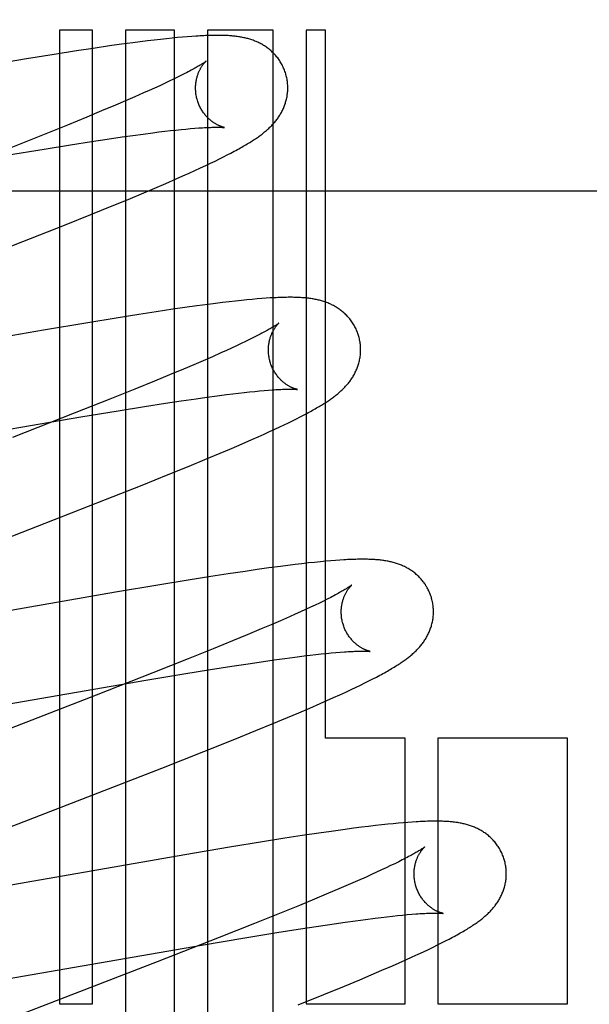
# Model space of a CAD drawing. Header units: inches. Extents: x 0 to 283, y 0 to 183.
# Tile 39 of 81: x 98.851 to 98.975, y 93.862 to 94.075. Entities that reach past the tile are written whole.
import ezdxf

# ---------------------------------------------------------------- set-up
doc = ezdxf.new("R2010")
doc.units = ezdxf.units.IN
doc.header["$LTSCALE"] = 15.583333
doc.header["$MEASUREMENT"] = 0
doc.linetypes.add('HIDDEN', pattern=[0.2, 0.1, -0.1])
doc.layers.add('DEFAULT_2', color=8, linetype='HIDDEN')

msp = doc.modelspace()

# ---------------------------------------------------------------- linework, layer by layer
at = {"layer": 'DEFAULT_2', "color": 8, "linetype": 'HIDDEN'}
for p, q in [((98.86725, 94.07309), (98.86011, 94.07309)), ((98.86011, 94.07309), (98.86011, 93.86204)), ((98.86725, 93.86204), (98.86725, 94.07309)), ((98.88499, 94.07309), (98.87439, 94.07309)), ((98.87439, 94.07309), (98.87439, 93.76729)), ((98.88453, 94.07139), (98.8833, 94.07127)), ((98.88568, 94.07151), (98.88453, 94.07139)), ((98.88499, 93.71385), (98.88499, 94.07309)), ((98.88677, 94.07161), (98.88568, 94.07151)), ((98.88779, 94.07169), (98.88677, 94.07161)), ((98.88876, 94.07176), (98.88779, 94.07169)), ((98.90642, 94.07309), (98.89214, 94.07309)), ((98.89214, 94.07309), (98.89214, 93.70422)), ((98.90642, 93.68897), (98.90642, 94.07309)), ((98.91771, 94.07309), (98.91356, 94.07309)), ((98.91356, 94.07309), (98.91356, 93.86204)), ((98.91771, 93.91964), (98.91771, 94.07309)), ((98.87094, 94.06969), (98.86741, 94.06917)), ((98.87349, 94.07005), (98.87094, 94.06969)), ((98.87597, 94.07038), (98.87349, 94.07005)), ((98.87758, 94.07059), (98.87597, 94.07038)), ((98.87913, 94.07079), (98.87758, 94.07059)), ((98.8806, 94.07096), (98.87913, 94.07079)), ((98.88199, 94.07112), (98.8806, 94.07096)), ((98.8833, 94.07127), (98.88199, 94.07112)), ((98.85895, 94.06787), (98.85296, 94.0669)), ((98.86373, 94.06862), (98.85895, 94.06787)), ((98.86741, 94.06917), (98.86373, 94.06862)), ((98.85296, 94.0669), (98.84457, 94.0655)), ((98.88568, 94.06292), (98.8848, 94.06249)), ((98.8865, 94.06333), (98.88568, 94.06292)), ((98.88727, 94.06372), (98.8865, 94.06333)), ((98.88181, 94.06108), (98.8807, 94.06057)), ((98.88286, 94.06157), (98.88181, 94.06108)), ((98.88386, 94.06204), (98.88286, 94.06157)), ((98.8848, 94.06249), (98.88386, 94.06204)), ((98.87639, 94.05866), (98.87436, 94.05778)), ((98.87831, 94.0595), (98.87639, 94.05866)), ((98.87953, 94.06005), (98.87831, 94.0595)), ((98.8807, 94.06057), (98.87953, 94.06005)), ((98.87222, 94.05686), (98.8692, 94.0556)), ((98.87436, 94.05778), (98.87222, 94.05686)), ((98.8692, 94.0556), (98.86601, 94.05427)), ((98.86179, 94.05255), (98.85641, 94.05038)), ((98.86601, 94.05427), (98.86179, 94.05255)), ((98.85641, 94.05038), (98.84878, 94.04735)), ((98.87368, 94.04998), (98.876, 94.0503)), ((98.876, 94.0503), (98.87822, 94.0506)), ((98.87822, 94.0506), (98.88032, 94.05088)), ((98.88032, 94.05088), (98.88165, 94.05104)), ((98.88165, 94.05104), (98.88293, 94.0512)), ((98.88293, 94.0512), (98.88416, 94.05134)), ((98.88416, 94.05134), (98.88533, 94.05147)), ((98.88533, 94.05147), (98.88644, 94.05158)), ((98.88644, 94.05158), (98.8875, 94.05168)), ((98.8875, 94.05168), (98.88849, 94.05177)), ((98.88849, 94.05177), (98.88942, 94.05185)), ((98.85673, 94.04735), (98.86247, 94.04827)), ((98.86247, 94.04827), (98.86699, 94.04898)), ((98.86699, 94.04898), (98.87042, 94.0495)), ((98.87042, 94.0495), (98.87368, 94.04998)), ((98.84861, 94.046), (98.85673, 94.04735)), ((98.89564, 94.04564), (98.89646, 94.04606)), ((98.89646, 94.04606), (98.89723, 94.04647)), ((98.89066, 94.04324), (98.89179, 94.04377)), ((98.89179, 94.04377), (98.89285, 94.04427)), ((98.89285, 94.04427), (98.89384, 94.04475)), ((98.89384, 94.04475), (98.89476, 94.04521)), ((98.89476, 94.04521), (98.89564, 94.04564)), ((98.88537, 94.04086), (98.88681, 94.0415)), ((98.88681, 94.0415), (98.88817, 94.04211)), ((98.88817, 94.04211), (98.88945, 94.04269)), ((98.88945, 94.04269), (98.89066, 94.04324)), ((98.88076, 94.03887), (98.8831, 94.03987)), ((98.8831, 94.03987), (98.88537, 94.04086)), ((98.69591, 94.03829), (99.19591, 94.03829)), ((98.87497, 94.03644), (98.87833, 94.03784)), ((98.87833, 94.03784), (98.88076, 94.03887)), ((98.87147, 94.035), (98.87497, 94.03644)), ((98.86117, 94.03085), (98.8669, 94.03315)), ((98.8669, 94.03315), (98.87147, 94.035)), ((98.85211, 94.02728), (98.86117, 94.03085)), ((98.81152, 94.01153), (98.85211, 94.02728)), ((98.89389, 94.01387), (98.8923, 94.01366)), ((98.89541, 94.01406), (98.89389, 94.01387)), ((98.89685, 94.01423), (98.89541, 94.01406)), ((98.89822, 94.01438), (98.89685, 94.01423)), ((98.89951, 94.01452), (98.89822, 94.01438)), ((98.90072, 94.01464), (98.89951, 94.01452)), ((98.90186, 94.01475), (98.90072, 94.01464)), ((98.90292, 94.01485), (98.90186, 94.01475)), ((98.90393, 94.01493), (98.90292, 94.01485)), ((98.90487, 94.015), (98.90393, 94.01493)), ((98.88102, 94.01205), (98.87725, 94.01147)), ((98.88464, 94.0126), (98.88102, 94.01205)), ((98.88726, 94.01297), (98.88464, 94.0126)), ((98.88982, 94.01333), (98.88726, 94.01297)), ((98.8923, 94.01366), (98.88982, 94.01333)), ((98.86624, 94.00969), (98.8566, 94.00807)), ((98.87236, 94.0107), (98.86624, 94.00969)), ((98.87725, 94.01147), (98.87236, 94.0107)), ((98.8566, 94.00807), (98.81019, 93.99999)), ((98.90039, 94.00561), (98.89944, 94.00515)), ((98.90128, 94.00604), (98.90039, 94.00561)), ((98.90212, 94.00645), (98.90128, 94.00604)), ((98.90289, 94.00684), (98.90212, 94.00645)), ((98.89508, 94.00315), (98.89322, 94.00232)), ((98.89625, 94.00367), (98.89508, 94.00315)), ((98.89737, 94.00418), (98.89625, 94.00367)), ((98.89843, 94.00468), (98.89737, 94.00418)), ((98.89944, 94.00515), (98.89843, 94.00468)), ((98.89125, 94.00146), (98.88917, 94.00057)), ((98.89322, 94.00232), (98.89125, 94.00146)), ((98.88698, 93.99964), (98.88391, 93.99836)), ((98.88917, 94.00057), (98.88698, 93.99964)), ((98.88067, 93.99702), (98.8764, 93.99528)), ((98.88391, 93.99836), (98.88067, 93.99702)), ((98.8764, 93.99528), (98.87096, 93.9931)), ((98.89892, 93.99443), (98.90014, 93.99457)), ((98.90014, 93.99457), (98.9013, 93.99469)), ((98.9013, 93.99469), (98.9024, 93.99481)), ((98.9024, 93.99481), (98.90345, 93.99491)), ((98.90345, 93.99491), (98.90443, 93.995)), ((98.90443, 93.995), (98.90536, 93.99507)), ((98.87096, 93.9931), (98.86327, 93.99005)), ((98.88305, 93.99223), (98.88647, 93.99275)), ((98.88647, 93.99275), (98.88971, 93.99322)), ((98.88971, 93.99322), (98.89203, 93.99354)), ((98.89203, 93.99354), (98.89423, 93.99384)), ((98.89423, 93.99384), (98.89632, 93.99411)), ((98.89632, 93.99411), (98.89765, 93.99428)), ((98.89765, 93.99428), (98.89892, 93.99443)), ((98.86471, 93.98926), (98.87282, 93.99061)), ((98.87282, 93.99061), (98.87854, 93.99153)), ((98.87854, 93.99153), (98.88305, 93.99223)), ((98.86327, 93.99005), (98.84986, 93.98481)), ((98.85173, 93.98704), (98.86471, 93.98926)), ((98.90974, 93.98802), (98.91061, 93.98845)), ((98.91061, 93.98845), (98.91144, 93.98886)), ((98.91144, 93.98886), (98.91223, 93.98926)), ((98.91223, 93.98926), (98.91297, 93.98964)), ((98.91297, 93.98964), (98.91367, 93.99001)), ((98.80501, 93.97891), (98.85173, 93.98704)), ((98.90444, 93.98553), (98.90564, 93.98608)), ((98.90564, 93.98608), (98.90677, 93.9866)), ((98.90677, 93.9866), (98.90782, 93.9871)), ((98.90782, 93.9871), (98.90881, 93.98757)), ((98.90881, 93.98757), (98.90974, 93.98802)), ((98.89965, 93.98341), (98.90181, 93.98436)), ((98.90181, 93.98436), (98.90316, 93.98496)), ((98.90316, 93.98496), (98.90444, 93.98553)), ((98.89494, 93.9814), (98.89735, 93.98242)), ((98.89735, 93.98242), (98.89965, 93.98341)), ((98.88818, 93.97858), (98.89162, 93.98001)), ((98.89162, 93.98001), (98.89494, 93.9814)), ((98.88367, 93.97675), (98.88818, 93.97858)), ((98.87801, 93.97448), (98.88367, 93.97675)), ((98.87008, 93.97134), (98.87801, 93.97448)), ((98.85534, 93.96559), (98.87008, 93.97134)), ((98.81874, 93.9514), (98.85534, 93.96559)), ((98.90294, 93.95617), (98.90031, 93.95579)), ((98.90549, 93.95652), (98.90294, 93.95617)), ((98.90798, 93.95686), (98.90549, 93.95652)), ((98.90959, 93.95706), (98.90798, 93.95686)), ((98.91115, 93.95726), (98.90959, 93.95706)), ((98.91264, 93.95743), (98.91115, 93.95726)), ((98.91405, 93.9576), (98.91264, 93.95743)), ((98.91539, 93.95774), (98.91405, 93.9576)), ((98.91664, 93.95786), (98.91539, 93.95774)), ((98.91781, 93.95797), (98.91664, 93.95786)), ((98.91889, 93.95807), (98.91781, 93.95797)), ((98.9199, 93.95815), (98.91889, 93.95807)), ((98.92083, 93.95822), (98.9199, 93.95815)), ((98.8929, 93.95466), (98.88799, 93.95388)), ((98.89668, 93.95524), (98.8929, 93.95466)), ((98.90031, 93.95579), (98.89668, 93.95524)), ((98.88185, 93.95287), (98.8722, 93.95125)), ((98.88799, 93.95388), (98.88185, 93.95287)), ((98.8722, 93.95125), (98.82564, 93.94314)), ((98.91811, 93.94976), (98.91729, 93.94935)), ((98.91887, 93.95015), (98.91811, 93.94976)), ((98.91447, 93.948), (98.91342, 93.94751)), ((98.91547, 93.94847), (98.91447, 93.948)), ((98.91641, 93.94892), (98.91547, 93.94847)), ((98.91729, 93.94935), (98.91641, 93.94892)), ((98.90992, 93.94593), (98.908, 93.94509)), ((98.91114, 93.94648), (98.90992, 93.94593)), ((98.91231, 93.947), (98.91114, 93.94648)), ((98.91342, 93.94751), (98.91231, 93.947)), ((98.90382, 93.94329), (98.9008, 93.94202)), ((98.90596, 93.94421), (98.90382, 93.94329)), ((98.908, 93.94509), (98.90596, 93.94421)), ((98.9008, 93.94202), (98.8976, 93.9407)), ((98.8976, 93.9407), (98.89337, 93.93897)), ((98.89337, 93.93897), (98.88799, 93.9368)), ((98.90665, 93.93659), (98.90892, 93.9369)), ((98.90892, 93.9369), (98.91108, 93.93719)), ((98.91108, 93.93719), (98.91311, 93.93745)), ((98.91311, 93.93745), (98.91441, 93.9376)), ((98.91441, 93.9376), (98.91564, 93.93774)), ((98.91564, 93.93774), (98.91682, 93.93787)), ((98.91682, 93.93787), (98.91795, 93.93799)), ((98.91795, 93.93799), (98.91901, 93.9381)), ((98.91901, 93.9381), (98.92001, 93.93819)), ((98.92001, 93.93819), (98.92095, 93.93827)), ((98.88799, 93.9368), (98.88034, 93.93376)), ((98.89284, 93.9345), (98.89745, 93.93522)), ((98.89745, 93.93522), (98.90095, 93.93576)), ((98.90095, 93.93576), (98.90428, 93.93625)), ((98.90428, 93.93625), (98.90665, 93.93659)), ((98.88034, 93.93376), (98.86805, 93.92895)), ((98.87877, 93.93218), (98.88701, 93.93355)), ((98.88701, 93.93355), (98.89284, 93.9345)), ((98.92799, 93.93246), (98.92877, 93.93286)), ((98.8081, 93.91998), (98.87877, 93.93218)), ((98.92329, 93.93015), (98.92436, 93.93066)), ((98.92436, 93.93066), (98.92536, 93.93114)), ((98.92536, 93.93114), (98.9263, 93.9316)), ((98.9263, 93.9316), (98.92717, 93.93204)), ((98.92717, 93.93204), (98.92799, 93.93246)), ((98.86805, 93.92895), (98.8281, 93.91347)), ((98.91805, 93.92776), (98.91949, 93.92841)), ((98.91949, 93.92841), (98.92086, 93.92903)), ((98.92086, 93.92903), (98.92213, 93.92961)), ((98.92213, 93.92961), (98.92329, 93.93015)), ((98.91433, 93.92614), (98.91658, 93.92712)), ((98.91658, 93.92712), (98.91805, 93.92776)), ((98.90617, 93.9227), (98.90954, 93.9241)), ((98.90954, 93.9241), (98.91198, 93.92513)), ((98.91198, 93.92513), (98.91433, 93.92614)), ((98.90266, 93.92126), (98.90617, 93.9227)), ((98.89808, 93.9194), (98.90266, 93.92126)), ((98.89136, 93.91672), (98.89808, 93.9194)), ((98.93499, 93.91964), (98.91771, 93.91964)), ((98.93499, 93.86204), (98.93499, 93.91964)), ((98.97024, 93.91964), (98.94213, 93.91964)), ((98.94213, 93.91964), (98.94213, 93.86204)), ((98.97024, 93.86204), (98.97024, 93.91964)), ((98.88224, 93.91313), (98.89136, 93.91672)), ((98.83493, 93.89477), (98.88224, 93.91313)), ((98.92857, 93.90066), (98.92708, 93.90048)), ((98.92996, 93.90082), (98.92857, 93.90066)), ((98.93125, 93.90095), (98.92996, 93.90082)), ((98.93245, 93.90108), (98.93125, 93.90095)), ((98.93357, 93.90118), (98.93245, 93.90108)), ((98.93462, 93.90127), (98.93357, 93.90118)), ((98.93561, 93.90135), (98.93462, 93.90127)), ((98.93654, 93.90142), (98.93561, 93.90135)), ((98.9127, 93.89849), (98.90894, 93.89791)), ((98.91632, 93.89903), (98.9127, 93.89849)), ((98.91894, 93.89941), (98.91632, 93.89903)), ((98.92147, 93.89976), (98.91894, 93.89941)), ((98.92392, 93.90009), (98.92147, 93.89976)), ((98.92552, 93.90029), (98.92392, 93.90009)), ((98.92708, 93.90048), (98.92552, 93.90029)), ((98.90407, 93.89713), (98.89692, 93.89596)), ((98.90894, 93.89791), (98.90407, 93.89713)), ((98.88725, 93.89433), (98.84198, 93.88644)), ((98.89692, 93.89596), (98.88725, 93.89433)), ((98.93277, 93.89241), (98.93187, 93.89198)), ((98.93361, 93.89283), (98.93277, 93.89241)), ((98.93439, 93.89322), (98.93361, 93.89283)), ((98.92771, 93.89004), (98.92653, 93.88951)), ((98.92883, 93.89055), (98.92771, 93.89004)), ((98.9299, 93.89104), (98.92883, 93.89055)), ((98.93092, 93.89152), (98.9299, 93.89104)), ((98.93187, 93.89198), (98.93092, 93.89152)), ((98.92269, 93.88782), (98.92061, 93.88692)), ((98.92467, 93.88868), (98.92269, 93.88782)), ((98.92653, 93.88951), (98.92467, 93.88868)), ((98.91841, 93.886), (98.91534, 93.88471)), ((98.92061, 93.88692), (98.91841, 93.886)), ((98.91534, 93.88471), (98.91209, 93.88337)), ((98.9078, 93.88163), (98.90236, 93.87944)), ((98.91209, 93.88337), (98.9078, 93.88163)), ((98.93547, 93.88137), (98.93643, 93.88145)), ((98.90236, 93.87944), (98.89466, 93.87639)), ((98.91625, 93.87889), (98.9196, 93.87939)), ((98.9196, 93.87939), (98.92198, 93.87973)), ((98.92198, 93.87973), (98.92427, 93.88005)), ((98.92427, 93.88005), (98.92644, 93.88034)), ((98.92644, 93.88034), (98.92849, 93.8806)), ((98.92849, 93.8806), (98.9298, 93.88076)), ((98.9298, 93.88076), (98.93105, 93.88091)), ((98.93105, 93.88091), (98.93224, 93.88104)), ((98.93224, 93.88104), (98.93338, 93.88116)), ((98.93338, 93.88116), (98.93446, 93.88127)), ((98.93446, 93.88127), (98.93547, 93.88137)), ((98.90027, 93.87634), (98.90717, 93.87747)), ((98.90717, 93.87747), (98.91184, 93.87821)), ((98.91184, 93.87821), (98.91625, 93.87889)), ((98.89466, 93.87639), (98.88125, 93.87115)), ((98.89084, 93.87475), (98.90027, 93.87634)), ((98.94203, 93.87478), (98.94291, 93.87522)), ((98.94291, 93.87522), (98.94375, 93.87565)), ((98.94375, 93.87565), (98.94453, 93.87605)), ((98.82816, 93.8639), (98.89084, 93.87475)), ((98.9378, 93.87277), (98.93898, 93.87331)), ((98.93898, 93.87331), (98.94007, 93.87383)), ((98.94007, 93.87383), (98.94108, 93.87432)), ((98.94108, 93.87432), (98.94203, 93.87478)), ((98.88125, 93.87115), (98.84358, 93.85656)), ((98.93225, 93.87027), (98.93373, 93.87093)), ((98.93373, 93.87093), (98.93517, 93.87157)), ((98.93517, 93.87157), (98.93653, 93.87218)), ((98.93653, 93.87218), (98.9378, 93.87277)), ((98.92764, 93.86829), (98.92999, 93.86929)), ((98.92999, 93.86929), (98.93225, 93.87027)), ((98.92183, 93.86585), (98.9252, 93.86726)), ((98.9252, 93.86726), (98.92764, 93.86829)), ((98.91741, 93.86404), (98.92183, 93.86585)), ((98.91185, 93.8618), (98.91741, 93.86404)), ((98.86011, 93.86204), (98.86725, 93.86204)), ((98.91356, 93.86204), (98.93499, 93.86204)), ((98.94213, 93.86204), (98.97024, 93.86204))]:
    msp.add_line(p, q, dxfattribs=at)
for points in [[(98.90918, 94.06347), (98.90912, 94.06368), (98.90904, 94.06392), (98.90896, 94.06417), (98.90887, 94.06441), (98.90877, 94.06465), (98.90867, 94.06489), (98.90857, 94.06513), (98.90845, 94.06536), (98.90834, 94.06559), (98.90821, 94.06581), (98.90809, 94.06604), (98.90795, 94.06626), (98.90782, 94.06647), (98.90767, 94.06668), (98.90753, 94.06689), (98.90738, 94.06709), (98.90722, 94.06729), (98.90706, 94.06748), (98.9069, 94.06767), (98.90674, 94.06785), (98.90657, 94.06803), (98.9064, 94.06821), (98.90622, 94.06838), (98.90604, 94.06854), (98.90586, 94.0687), (98.90568, 94.06885), (98.9055, 94.06901), (98.90531, 94.06915), (98.90512, 94.06929), (98.90493, 94.06943), (98.90473, 94.06956), (98.90454, 94.06969), (98.90434, 94.06982), (98.90413, 94.06994), (98.90393, 94.07006), (98.90372, 94.07017), (98.90352, 94.07028), (98.90331, 94.07038), (98.9031, 94.07048), (98.90289, 94.07058), (98.90268, 94.07067), (98.90246, 94.07076), (98.90225, 94.07084), (98.90203, 94.07092), (98.90181, 94.071), (98.90159, 94.07107), (98.90137, 94.07115), (98.90114, 94.07121), (98.90092, 94.07128), (98.90069, 94.07133), (98.90047, 94.07139), (98.90024, 94.07144), (98.90001, 94.07149), (98.89978, 94.07154), (98.89956, 94.07159), (98.89932, 94.07163), (98.89909, 94.07166), (98.89886, 94.0717), (98.89863, 94.07173), (98.89839, 94.07177), (98.89815, 94.07179), (98.89791, 94.07182), (98.89766, 94.07185), (98.89741, 94.07187), (98.89716, 94.07189), (98.8969, 94.07191), (98.89663, 94.07193), (98.89636, 94.07194), (98.89608, 94.07195), (98.8958, 94.07197), (98.8955, 94.07197), (98.8952, 94.07198), (98.89489, 94.07199), (98.89458, 94.07199), (98.89426, 94.07199), (98.89392, 94.07199), (98.89358, 94.07199), (98.89324, 94.07198), (98.89288, 94.07197), (98.89251, 94.07196), (98.89214, 94.07195), (98.89175, 94.07194), (98.89136, 94.07192), (98.89095, 94.0719), (98.89053, 94.07188), (98.89011, 94.07185), (98.88967, 94.07183), (98.88876, 94.07176)], [(98.89186, 94.0664), (98.89186, 94.0664), (98.89184, 94.06639), (98.89182, 94.06637), (98.89179, 94.06634), (98.89175, 94.06631), (98.8917, 94.06628), (98.89164, 94.06623), (98.89156, 94.06618), (98.89148, 94.06612), (98.89139, 94.06606), (98.89128, 94.06599), (98.89116, 94.06591), (98.89103, 94.06582), (98.89088, 94.06573), (98.89072, 94.06563), (98.89054, 94.06552), (98.89035, 94.06541), (98.89015, 94.06529), (98.88993, 94.06516), (98.8897, 94.06503), (98.88945, 94.06489), (98.88918, 94.06474), (98.8889, 94.06458), (98.8886, 94.06442), (98.88829, 94.06426), (98.88797, 94.06408), (98.88762, 94.0639), (98.88727, 94.06372)], [(98.88991, 94.05811), (98.88986, 94.05831), (98.8898, 94.05854), (98.88975, 94.05877), (98.88971, 94.05901), (98.88967, 94.05924), (98.88964, 94.05948), (98.88962, 94.05971), (98.8896, 94.05994), (98.88959, 94.06018), (98.88958, 94.06041), (98.88958, 94.06063), (98.88958, 94.06086), (98.88959, 94.06108), (98.88961, 94.0613), (98.88963, 94.06152), (98.88965, 94.06173), (98.88968, 94.06194), (98.88972, 94.06214), (98.88976, 94.06235), (98.8898, 94.06254), (98.88984, 94.06273), (98.88989, 94.06292), (98.88994, 94.0631), (98.89, 94.06327), (98.89005, 94.06344), (98.89011, 94.06361), (98.89017, 94.06376), (98.89023, 94.06392), (98.89029, 94.06407), (98.89036, 94.06421), (98.89042, 94.06435), (98.89049, 94.06449), (98.89055, 94.06462), (98.89062, 94.06474), (98.89068, 94.06486), (98.89075, 94.06498), (98.89082, 94.06509), (98.89088, 94.06519), (98.89095, 94.06529), (98.89101, 94.06539), (98.89108, 94.06548), (98.89114, 94.06557), (98.8912, 94.06566), (98.89126, 94.06574), (98.89132, 94.06581), (98.89138, 94.06589), (98.89143, 94.06595), (98.89149, 94.06602), (98.89154, 94.06608), (98.89159, 94.06613), (98.89163, 94.06618), (98.89168, 94.06622), (98.89172, 94.06626), (98.89175, 94.0663), (98.89178, 94.06633), (98.89181, 94.06635), (98.89183, 94.06637), (98.89185, 94.06639), (98.89186, 94.0664), (98.89186, 94.0664)], [(98.89723, 94.04647), (98.89761, 94.04666), (98.89797, 94.04685), (98.89832, 94.04704), (98.89866, 94.04723), (98.89899, 94.04741), (98.89931, 94.04759), (98.89962, 94.04777), (98.89993, 94.04795), (98.90022, 94.04812), (98.90051, 94.04829), (98.90079, 94.04845), (98.90106, 94.04862), (98.90133, 94.04878), (98.90158, 94.04894), (98.90183, 94.0491), (98.90207, 94.04926), (98.90231, 94.04941), (98.90254, 94.04956), (98.90276, 94.04971), (98.90298, 94.04986), (98.90319, 94.05001), (98.9034, 94.05016), (98.9036, 94.05031), (98.9038, 94.05046), (98.90399, 94.0506), (98.90418, 94.05075), (98.90437, 94.0509), (98.90455, 94.05105), (98.90474, 94.0512), (98.90492, 94.05136), (98.90509, 94.05151), (98.90527, 94.05167), (98.90544, 94.05183), (98.90561, 94.05199), (98.90578, 94.05215), (98.90595, 94.05231), (98.90611, 94.05248), (98.90627, 94.05265), (98.90643, 94.05283), (98.90658, 94.053), (98.90674, 94.05318), (98.90689, 94.05336), (98.90703, 94.05354), (98.90717, 94.05372), (98.90731, 94.05391), (98.90745, 94.0541), (98.90758, 94.05429), (98.90771, 94.05448), (98.90783, 94.05468), (98.90795, 94.05488), (98.90807, 94.05508), (98.90819, 94.05529), (98.9083, 94.0555), (98.90841, 94.05571), (98.90851, 94.05592), (98.90861, 94.05614), (98.9087, 94.05636), (98.90879, 94.05658), (98.90888, 94.0568), (98.90896, 94.05702), (98.90904, 94.05725), (98.90911, 94.05748), (98.90918, 94.05771), (98.90924, 94.05795), (98.9093, 94.05819), (98.90935, 94.05843), (98.9094, 94.05867), (98.90944, 94.05892), (98.90947, 94.05917), (98.9095, 94.05942), (98.90953, 94.05967), (98.90955, 94.05992), (98.90956, 94.06018), (98.90957, 94.06043), (98.90957, 94.06069), (98.90957, 94.06095), (98.90955, 94.0612), (98.90954, 94.06146), (98.90951, 94.06172), (98.90948, 94.06198), (98.90945, 94.06224), (98.9094, 94.06249), (98.90936, 94.06275), (98.9093, 94.063), (98.90924, 94.06325), (98.90918, 94.06347)], [(98.89586, 94.05201), (98.89587, 94.05201), (98.89586, 94.05201), (98.89584, 94.05201), (98.89582, 94.05202), (98.89579, 94.05202), (98.89575, 94.05203), (98.89571, 94.05204), (98.89566, 94.05205), (98.89561, 94.05207), (98.89555, 94.05208), (98.89548, 94.0521), (98.89541, 94.05212), (98.89534, 94.05215), (98.89526, 94.05217), (98.89518, 94.0522), (98.89509, 94.05224), (98.895, 94.05227), (98.89491, 94.05231), (98.89481, 94.05235), (98.89471, 94.05239), (98.89461, 94.05244), (98.8945, 94.05249), (98.89439, 94.05254), (98.89428, 94.0526), (98.89417, 94.05266), (98.89405, 94.05272), (98.89394, 94.05279), (98.89381, 94.05287), (98.89369, 94.05294), (98.89357, 94.05302), (98.89344, 94.05311), (98.89331, 94.0532), (98.89318, 94.0533), (98.89305, 94.0534), (98.89291, 94.0535), (98.89278, 94.05361), (98.89264, 94.05373), (98.89251, 94.05385), (98.89237, 94.05398), (98.89224, 94.05411), (98.8921, 94.05425), (98.89196, 94.0544), (98.89183, 94.05455), (98.89169, 94.05471), (98.89156, 94.05487), (98.89143, 94.05504), (98.8913, 94.05522), (98.89117, 94.0554), (98.89105, 94.05558), (98.89093, 94.05577), (98.89081, 94.05597), (98.8907, 94.05617), (98.89059, 94.05637), (98.89049, 94.05658), (98.89039, 94.05679), (98.89029, 94.05701), (98.89021, 94.05723), (98.89012, 94.05745), (98.89004, 94.05768), (98.88997, 94.05791), (98.88991, 94.05811)], [(98.88942, 94.05185), (98.8903, 94.05192), (98.89071, 94.05195), (98.8911, 94.05197), (98.89148, 94.05199), (98.89184, 94.05201), (98.89218, 94.05203), (98.8925, 94.05204), (98.8928, 94.05205), (98.89308, 94.05206), (98.89335, 94.05207), (98.8936, 94.05208), (98.89383, 94.05208), (98.89405, 94.05208), (98.89426, 94.05208), (98.89446, 94.05208), (98.89464, 94.05208), (98.8948, 94.05208), (98.89496, 94.05207), (98.8951, 94.05207), (98.89522, 94.05206), (98.89534, 94.05205), (98.89544, 94.05205), (98.89553, 94.05204), (98.89561, 94.05204), (98.89568, 94.05203), (98.89573, 94.05202), (98.89578, 94.05202), (98.89582, 94.05202), (98.89584, 94.05201), (98.89586, 94.05201), (98.89586, 94.05201)], [(98.92497, 94.00667), (98.92491, 94.00689), (98.92483, 94.00714), (98.92475, 94.00738), (98.92466, 94.00762), (98.92456, 94.00787), (98.92446, 94.0081), (98.92436, 94.00834), (98.92424, 94.00857), (98.92412, 94.0088), (98.924, 94.00903), (98.92387, 94.00925), (98.92374, 94.00947), (98.9236, 94.00969), (98.92346, 94.0099), (98.92331, 94.0101), (98.92316, 94.01031), (98.92301, 94.0105), (98.92285, 94.0107), (98.92268, 94.01089), (98.92252, 94.01107), (98.92235, 94.01125), (98.92218, 94.01142), (98.922, 94.01159), (98.92182, 94.01176), (98.92164, 94.01192), (98.92146, 94.01207), (98.92127, 94.01223), (98.92109, 94.01237), (98.9209, 94.01251), (98.9207, 94.01265), (98.92051, 94.01279), (98.92031, 94.01291), (98.92011, 94.01304), (98.91991, 94.01316), (98.9197, 94.01328), (98.91949, 94.01339), (98.91929, 94.0135), (98.91908, 94.0136), (98.91887, 94.0137), (98.91866, 94.0138), (98.91844, 94.01389), (98.91823, 94.01398), (98.91801, 94.01406), (98.9178, 94.01414), (98.91758, 94.01422), (98.91735, 94.01429), (98.91713, 94.01436), (98.91691, 94.01443), (98.91668, 94.01449), (98.91645, 94.01455), (98.91622, 94.01461), (98.916, 94.01466), (98.91577, 94.01471), (98.91554, 94.01476), (98.91531, 94.0148), (98.91507, 94.01484), (98.91484, 94.01488), (98.9146, 94.01492), (98.91437, 94.01495), (98.91413, 94.01498), (98.91388, 94.01501), (98.91364, 94.01504), (98.91339, 94.01506), (98.91314, 94.01508), (98.91288, 94.0151), (98.91261, 94.01512), (98.91235, 94.01514), (98.91207, 94.01515), (98.91179, 94.01517), (98.9115, 94.01518), (98.91121, 94.01519), (98.9109, 94.01519), (98.91059, 94.0152), (98.91028, 94.0152), (98.90995, 94.0152), (98.90962, 94.0152), (98.90927, 94.01519), (98.90892, 94.01519), (98.90856, 94.01518), (98.90819, 94.01517), (98.90782, 94.01516), (98.90743, 94.01514), (98.90703, 94.01512), (98.90662, 94.0151), (98.9062, 94.01508), (98.90577, 94.01505), (98.90487, 94.015)], [(98.90765, 94.00961), (98.90765, 94.00961), (98.90764, 94.0096), (98.90762, 94.00958), (98.90759, 94.00956), (98.90755, 94.00953), (98.90751, 94.0095), (98.90745, 94.00946), (98.90739, 94.00941), (98.90732, 94.00936), (98.90723, 94.0093), (98.90714, 94.00924), (98.90703, 94.00917), (98.90691, 94.00909), (98.90679, 94.00901), (98.90665, 94.00892), (98.90649, 94.00883), (98.90633, 94.00873), (98.90615, 94.00862), (98.90596, 94.00851), (98.90576, 94.00839), (98.90555, 94.00827), (98.90532, 94.00814), (98.90508, 94.00801), (98.90482, 94.00786), (98.90454, 94.00771), (98.90425, 94.00755), (98.90394, 94.00739), (98.90361, 94.00721), (98.90326, 94.00703), (98.90289, 94.00684)], [(98.9057, 94.00132), (98.90565, 94.00151), (98.9056, 94.00175), (98.90555, 94.00198), (98.9055, 94.00222), (98.90546, 94.00245), (98.90543, 94.00268), (98.90541, 94.00292), (98.90539, 94.00315), (98.90538, 94.00338), (98.90537, 94.00361), (98.90537, 94.00384), (98.90537, 94.00406), (98.90538, 94.00428), (98.9054, 94.0045), (98.90542, 94.00472), (98.90544, 94.00493), (98.90547, 94.00514), (98.90551, 94.00535), (98.90554, 94.00555), (98.90559, 94.00574), (98.90563, 94.00593), (98.90568, 94.00612), (98.90573, 94.0063), (98.90578, 94.00647), (98.90584, 94.00664), (98.9059, 94.0068), (98.90595, 94.00696), (98.90602, 94.00712), (98.90608, 94.00727), (98.90614, 94.00741), (98.90621, 94.00755), (98.90627, 94.00769), (98.90634, 94.00782), (98.9064, 94.00794), (98.90647, 94.00806), (98.90654, 94.00818), (98.9066, 94.00829), (98.90667, 94.00839), (98.90673, 94.00849), (98.9068, 94.00859), (98.90686, 94.00869), (98.90692, 94.00877), (98.90699, 94.00886), (98.90705, 94.00894), (98.90711, 94.00902), (98.90716, 94.00909), (98.90722, 94.00916), (98.90727, 94.00922), (98.90732, 94.00928), (98.90737, 94.00933), (98.90742, 94.00938), (98.90746, 94.00943), (98.9075, 94.00947), (98.90754, 94.0095), (98.90757, 94.00953), (98.9076, 94.00956), (98.90762, 94.00958), (98.90764, 94.0096), (98.90765, 94.00961), (98.90765, 94.00961)], [(98.91367, 93.99001), (98.914, 93.9902), (98.91433, 93.99037), (98.91464, 93.99055), (98.91495, 93.99072), (98.91525, 93.99088), (98.91553, 93.99105), (98.91581, 93.99121), (98.91609, 93.99137), (98.91635, 93.99152), (98.91661, 93.99168), (98.91686, 93.99183), (98.9171, 93.99198), (98.91734, 93.99213), (98.91757, 93.99228), (98.9178, 93.99242), (98.91802, 93.99257), (98.91824, 93.99271), (98.91845, 93.99285), (98.91866, 93.993), (98.91886, 93.99314), (98.91907, 93.99328), (98.91926, 93.99342), (98.91946, 93.99357), (98.91965, 93.99371), (98.91984, 93.99386), (98.92002, 93.994), (98.92021, 93.99415), (98.92039, 93.9943), (98.92057, 93.99445), (98.92075, 93.9946), (98.92092, 93.99475), (98.9211, 93.99491), (98.92127, 93.99507), (98.92144, 93.99523), (98.92161, 93.99539), (98.92177, 93.99556), (98.92193, 93.99573), (98.92209, 93.9959), (98.92225, 93.99607), (98.9224, 93.99624), (98.92256, 93.99642), (98.9227, 93.9966), (98.92285, 93.99678), (98.92299, 93.99697), (98.92313, 93.99715), (98.92326, 93.99734), (98.92339, 93.99753), (98.92352, 93.99772), (98.92364, 93.99792), (98.92376, 93.99812), (98.92388, 93.99832), (98.924, 93.99853), (98.92411, 93.99874), (98.92421, 93.99895), (98.92431, 93.99916), (98.92441, 93.99938), (98.92451, 93.99959), (98.92459, 93.99981), (98.92468, 94.00003), (98.92476, 94.00026), (98.92483, 94.00048), (98.92491, 94.00071), (98.92497, 94.00095), (98.92503, 94.00118), (98.92509, 94.00142), (98.92514, 94.00166), (98.92519, 94.0019), (98.92523, 94.00215), (98.92527, 94.0024), (98.9253, 94.00264), (98.92532, 94.00289), (98.92534, 94.00315), (98.92535, 94.0034), (98.92536, 94.00366), (98.92536, 94.00391), (98.92536, 94.00417), (98.92534, 94.00442), (98.92533, 94.00468), (98.9253, 94.00494), (98.92527, 94.00519), (98.92524, 94.00545), (98.92519, 94.00571), (98.92515, 94.00596), (98.92509, 94.00621), (98.92503, 94.00646), (98.92497, 94.00667)], [(98.91166, 93.99522), (98.91165, 93.99522), (98.91163, 93.99522), (98.91161, 93.99523), (98.91158, 93.99523), (98.91154, 93.99524), (98.9115, 93.99525), (98.91145, 93.99526), (98.9114, 93.99528), (98.91134, 93.99529), (98.91128, 93.99531), (98.91121, 93.99533), (98.91113, 93.99536), (98.91105, 93.99538), (98.91097, 93.99541), (98.91088, 93.99544), (98.91079, 93.99548), (98.9107, 93.99552), (98.9106, 93.99556), (98.9105, 93.9956), (98.9104, 93.99565), (98.91029, 93.9957), (98.91019, 93.99575), (98.91008, 93.99581), (98.90996, 93.99587), (98.90985, 93.99593), (98.90973, 93.996), (98.90961, 93.99607), (98.90948, 93.99615), (98.90936, 93.99623), (98.90923, 93.99632), (98.9091, 93.99641), (98.90897, 93.99651), (98.90884, 93.99661), (98.90871, 93.99671), (98.90857, 93.99682), (98.90844, 93.99694), (98.9083, 93.99706), (98.90816, 93.99719), (98.90803, 93.99732), (98.90789, 93.99746), (98.90775, 93.99761), (98.90762, 93.99776), (98.90748, 93.99792), (98.90735, 93.99808), (98.90722, 93.99825), (98.90709, 93.99843), (98.90696, 93.99861), (98.90684, 93.99879), (98.90672, 93.99898), (98.9066, 93.99918), (98.90649, 93.99938), (98.90638, 93.99958), (98.90628, 93.99979), (98.90618, 94), (98.90609, 94.00022), (98.906, 94.00044), (98.90591, 94.00066), (98.90583, 94.00089), (98.90576, 94.00112), (98.9057, 94.00132)], [(98.90536, 93.99507), (98.90622, 93.99514), (98.90662, 93.99516), (98.90701, 93.99519), (98.90739, 93.99521), (98.90774, 93.99523), (98.90808, 93.99524), (98.90841, 93.99526), (98.90871, 93.99527), (98.90901, 93.99528), (98.90928, 93.99528), (98.90954, 93.99529), (98.90978, 93.99529), (98.91001, 93.99529), (98.91022, 93.99529), (98.91041, 93.99529), (98.91058, 93.99528), (98.91074, 93.99528), (98.91088, 93.99528), (98.91101, 93.99527), (98.91113, 93.99526), (98.91123, 93.99526), (98.91132, 93.99525), (98.9114, 93.99525), (98.91147, 93.99524), (98.91152, 93.99523), (98.91157, 93.99523), (98.91161, 93.99522), (98.91163, 93.99522), (98.91165, 93.99522), (98.91166, 93.99522)], [(98.94076, 93.94988), (98.9407, 93.9501), (98.94062, 93.95034), (98.94054, 93.95059), (98.94045, 93.95084), (98.94035, 93.95108), (98.94025, 93.95132), (98.94015, 93.95155), (98.94003, 93.95179), (98.93991, 93.95202), (98.93979, 93.95224), (98.93966, 93.95247), (98.93953, 93.95268), (98.93939, 93.9529), (98.93925, 93.95311), (98.9391, 93.95332), (98.93895, 93.95352), (98.93879, 93.95372), (98.93863, 93.95391), (98.93847, 93.9541), (98.9383, 93.95429), (98.93813, 93.95446), (98.93796, 93.95464), (98.93778, 93.95481), (98.93761, 93.95497), (98.93743, 93.95513), (98.93724, 93.95529), (98.93706, 93.95544), (98.93687, 93.95559), (98.93668, 93.95573), (98.93649, 93.95587), (98.93629, 93.956), (98.93609, 93.95613), (98.93589, 93.95626), (98.93569, 93.95638), (98.93548, 93.95649), (98.93527, 93.95661), (98.93507, 93.95672), (98.93486, 93.95682), (98.93465, 93.95692), (98.93443, 93.95701), (98.93422, 93.9571), (98.93401, 93.95719), (98.93379, 93.95728), (98.93357, 93.95736), (98.93335, 93.95743), (98.93313, 93.95751), (98.9329, 93.95758), (98.93268, 93.95764), (98.93245, 93.95771), (98.93223, 93.95777), (98.932, 93.95782), (98.93177, 93.95787), (98.93154, 93.95792), (98.93131, 93.95797), (98.93108, 93.95801), (98.93085, 93.95805), (98.93061, 93.95809), (98.93038, 93.95813), (98.93014, 93.95816), (98.92991, 93.95819), (98.92967, 93.95822), (98.92943, 93.95825), (98.92918, 93.95827), (98.92894, 93.95829), (98.92869, 93.95831), (98.92844, 93.95833), (98.92818, 93.95835), (98.92792, 93.95836), (98.92766, 93.95837), (98.92739, 93.95838), (98.92711, 93.95839), (98.92683, 93.9584), (98.92655, 93.9584), (98.92625, 93.95841), (98.92595, 93.95841), (98.92565, 93.95841), (98.92534, 93.95841), (98.92502, 93.9584), (98.92469, 93.9584), (98.92435, 93.95839), (98.924, 93.95838), (98.92365, 93.95837), (98.92328, 93.95835), (98.92291, 93.95834), (98.92252, 93.95832), (98.92212, 93.9583), (98.9217, 93.95827), (98.92083, 93.95822)], [(98.92344, 93.95282), (98.92344, 93.95281), (98.92342, 93.9528), (98.9234, 93.95278), (98.92337, 93.95276), (98.92332, 93.95273), (98.92327, 93.95269), (98.92321, 93.95265), (98.92314, 93.9526), (98.92306, 93.95254), (98.92297, 93.95248), (98.92287, 93.95241), (98.92275, 93.95233), (98.92262, 93.95225), (98.92247, 93.95216), (98.92232, 93.95206), (98.92214, 93.95195), (98.92195, 93.95184), (98.92175, 93.95172), (98.92153, 93.95159), (98.9213, 93.95146), (98.92105, 93.95132), (98.92079, 93.95117), (98.92051, 93.95101), (98.92021, 93.95085), (98.9199, 93.95069), (98.91957, 93.95051), (98.91923, 93.95034), (98.91887, 93.95015)], [(98.92149, 93.94453), (98.92144, 93.94472), (98.92139, 93.94496), (98.92134, 93.94519), (98.92129, 93.94543), (98.92125, 93.94566), (98.92122, 93.9459), (98.9212, 93.94613), (98.92118, 93.94637), (98.92117, 93.9466), (98.92116, 93.94683), (98.92116, 93.94705), (98.92116, 93.94728), (98.92117, 93.9475), (98.92119, 93.94772), (98.92121, 93.94794), (98.92124, 93.94815), (98.92127, 93.94836), (98.9213, 93.94857), (98.92134, 93.94877), (98.92138, 93.94897), (98.92143, 93.94916), (98.92147, 93.94934), (98.92153, 93.94952), (98.92158, 93.9497), (98.92163, 93.94987), (98.92169, 93.95003), (98.92175, 93.95019), (98.92181, 93.95034), (98.92188, 93.95049), (98.92194, 93.95064), (98.92201, 93.95078), (98.92207, 93.95091), (98.92214, 93.95104), (98.9222, 93.95117), (98.92227, 93.95129), (98.92234, 93.9514), (98.9224, 93.95151), (98.92247, 93.95162), (98.92253, 93.95172), (98.9226, 93.95182), (98.92266, 93.95191), (98.92273, 93.952), (98.92279, 93.95208), (98.92285, 93.95216), (98.92291, 93.95224), (98.92297, 93.95231), (98.92302, 93.95238), (98.92307, 93.95244), (98.92313, 93.9525), (98.92317, 93.95255), (98.92322, 93.9526), (98.92326, 93.95264), (98.9233, 93.95268), (98.92334, 93.95272), (98.92337, 93.95275), (98.92339, 93.95277), (98.92341, 93.95279), (98.92343, 93.95281), (98.92344, 93.95282), (98.92344, 93.95282)], [(98.92877, 93.93286), (98.92915, 93.93306), (98.92951, 93.93325), (98.92986, 93.93344), (98.93021, 93.93363), (98.93054, 93.93382), (98.93087, 93.934), (98.93119, 93.93418), (98.9315, 93.93435), (98.93179, 93.93453), (98.93209, 93.9347), (98.93237, 93.93487), (98.93264, 93.93504), (98.93291, 93.9352), (98.93317, 93.93536), (98.93342, 93.93552), (98.93367, 93.93568), (98.93391, 93.93584), (98.93414, 93.93599), (98.93436, 93.93614), (98.93458, 93.9363), (98.93479, 93.93645), (98.935, 93.93659), (98.9352, 93.93674), (98.9354, 93.93689), (98.93559, 93.93704), (98.93578, 93.93719), (98.93597, 93.93734), (98.93616, 93.93749), (98.93634, 93.93764), (98.93652, 93.93779), (98.93669, 93.93794), (98.93687, 93.9381), (98.93704, 93.93826), (98.93721, 93.93842), (98.93738, 93.93858), (98.93754, 93.93875), (98.9377, 93.93891), (98.93787, 93.93909), (98.93802, 93.93926), (98.93818, 93.93943), (98.93833, 93.93961), (98.93848, 93.93979), (98.93862, 93.93997), (98.93877, 93.94016), (98.9389, 93.94034), (98.93904, 93.94053), (98.93917, 93.94072), (98.9393, 93.94091), (98.93942, 93.94111), (98.93954, 93.94131), (98.93966, 93.94151), (98.93978, 93.94172), (98.93989, 93.94193), (98.94, 93.94214), (98.9401, 93.94235), (98.9402, 93.94257), (98.94029, 93.94279), (98.94038, 93.94301), (98.94046, 93.94323), (98.94054, 93.94345), (98.94062, 93.94368), (98.94069, 93.94391), (98.94076, 93.94414), (98.94082, 93.94438), (98.94088, 93.94462), (98.94093, 93.94486), (98.94098, 93.9451), (98.94102, 93.94535), (98.94106, 93.94559), (98.94109, 93.94584), (98.94111, 93.94609), (98.94113, 93.94635), (98.94114, 93.9466), (98.94115, 93.94686), (98.94115, 93.94711), (98.94115, 93.94737), (98.94114, 93.94763), (98.94112, 93.94788), (98.94109, 93.94814), (98.94106, 93.9484), (98.94103, 93.94866), (98.94099, 93.94891), (98.94094, 93.94917), (98.94088, 93.94942), (98.94082, 93.94967), (98.94076, 93.94988)], [(98.92744, 93.93843), (98.92745, 93.93843), (98.92744, 93.93843), (98.92743, 93.93843), (98.92741, 93.93843), (98.92738, 93.93844), (98.92734, 93.93845), (98.9273, 93.93846), (98.92726, 93.93847), (98.9272, 93.93848), (98.92714, 93.9385), (98.92708, 93.93852), (98.92701, 93.93854), (98.92694, 93.93856), (98.92686, 93.93859), (98.92678, 93.93862), (98.92669, 93.93865), (98.9266, 93.93868), (98.92651, 93.93872), (98.92641, 93.93876), (98.92631, 93.9388), (98.92621, 93.93885), (98.9261, 93.9389), (98.92599, 93.93895), (98.92588, 93.93901), (98.92577, 93.93907), (98.92565, 93.93913), (98.92553, 93.9392), (98.92541, 93.93927), (98.92529, 93.93935), (98.92517, 93.93943), (98.92504, 93.93952), (98.92491, 93.93961), (98.92478, 93.9397), (98.92464, 93.9398), (98.92451, 93.93991), (98.92438, 93.94002), (98.92424, 93.94014), (98.9241, 93.94026), (98.92397, 93.94039), (98.92383, 93.94052), (98.92369, 93.94066), (98.92356, 93.94081), (98.92342, 93.94096), (98.92328, 93.94112), (98.92315, 93.94128), (98.92302, 93.94145), (98.92289, 93.94162), (98.92276, 93.94181), (98.92264, 93.94199), (98.92252, 93.94218), (98.9224, 93.94238), (98.92229, 93.94258), (98.92218, 93.94278), (98.92207, 93.94299), (98.92197, 93.94321), (98.92188, 93.94342), (98.92179, 93.94364), (98.9217, 93.94387), (98.92163, 93.9441), (98.92155, 93.94432), (98.92149, 93.94453)], [(98.92095, 93.93827), (98.92184, 93.93833), (98.92225, 93.93836), (98.92265, 93.93839), (98.92303, 93.93841), (98.92338, 93.93843), (98.92372, 93.93844), (98.92403, 93.93846), (98.92433, 93.93847), (98.92461, 93.93848), (98.92488, 93.93849), (98.92513, 93.93849), (98.92537, 93.9385), (98.92559, 93.9385), (98.9258, 93.9385), (98.92599, 93.9385), (98.92618, 93.9385), (98.92635, 93.93849), (98.9265, 93.93849), (98.92664, 93.93849), (98.92677, 93.93848), (98.92689, 93.93847), (98.927, 93.93847), (98.92709, 93.93846), (98.92717, 93.93846), (98.92724, 93.93845), (98.9273, 93.93844), (98.92735, 93.93844), (98.92739, 93.93843), (98.92742, 93.93843), (98.92744, 93.93843), (98.92744, 93.93843)], [(98.95655, 93.89309), (98.95649, 93.8933), (98.95642, 93.89355), (98.95633, 93.8938), (98.95624, 93.89404), (98.95615, 93.89428), (98.95605, 93.89452), (98.95594, 93.89476), (98.95583, 93.89499), (98.95571, 93.89522), (98.95559, 93.89544), (98.95546, 93.89567), (98.95532, 93.89588), (98.95519, 93.8961), (98.95504, 93.89631), (98.9549, 93.89652), (98.95475, 93.89672), (98.95459, 93.89692), (98.95443, 93.89711), (98.95427, 93.8973), (98.9541, 93.89748), (98.95394, 93.89766), (98.95376, 93.89784), (98.95359, 93.89801), (98.95341, 93.89817), (98.95323, 93.89833), (98.95305, 93.89849), (98.95286, 93.89864), (98.95268, 93.89878), (98.95249, 93.89892), (98.9523, 93.89906), (98.9521, 93.8992), (98.9519, 93.89933), (98.9517, 93.89945), (98.9515, 93.89957), (98.95129, 93.89969), (98.95109, 93.8998), (98.95088, 93.89991), (98.95067, 93.90002), (98.95046, 93.90011), (98.95025, 93.90021), (98.95004, 93.9003), (98.94983, 93.90039), (98.94961, 93.90047), (98.94939, 93.90055), (98.94917, 93.90063), (98.94895, 93.90071), (98.94873, 93.90078), (98.9485, 93.90084), (98.94828, 93.90091), (98.94805, 93.90096), (98.94783, 93.90102), (98.9476, 93.90107), (98.94737, 93.90112), (98.94714, 93.90117), (98.94691, 93.90122), (98.94668, 93.90126), (98.94644, 93.9013), (98.94621, 93.90133), (98.94597, 93.90136), (98.94573, 93.9014), (98.94549, 93.90142), (98.94525, 93.90145), (98.945, 93.90148), (98.94474, 93.9015), (98.94449, 93.90152), (98.94423, 93.90154), (98.94396, 93.90155), (98.94368, 93.90157), (98.9434, 93.90158), (98.94312, 93.90159), (98.94282, 93.9016), (98.94252, 93.90161), (98.94221, 93.90161), (98.9419, 93.90162), (98.94157, 93.90162), (98.94124, 93.90162), (98.9409, 93.90161), (98.94055, 93.90161), (98.94019, 93.9016), (98.93983, 93.90159), (98.93945, 93.90158), (98.93907, 93.90156), (98.93867, 93.90154), (98.93827, 93.90152), (98.93785, 93.9015), (98.93743, 93.90148), (98.93654, 93.90142)], [(98.93924, 93.89603), (98.93923, 93.89603), (98.93922, 93.89601), (98.9392, 93.896), (98.93917, 93.89598), (98.93913, 93.89595), (98.93909, 93.89592), (98.93903, 93.89588), (98.93897, 93.89583), (98.9389, 93.89578), (98.93882, 93.89573), (98.93873, 93.89566), (98.93863, 93.8956), (98.93851, 93.89552), (98.93839, 93.89544), (98.93825, 93.89536), (98.9381, 93.89526), (98.93794, 93.89516), (98.93776, 93.89506), (98.93757, 93.89494), (98.93736, 93.89482), (98.93714, 93.89469), (98.93689, 93.89455), (98.93664, 93.89441), (98.93637, 93.89426), (98.93608, 93.8941), (98.93577, 93.89394), (98.93545, 93.89377), (98.93511, 93.89359), (98.93476, 93.89341), (98.93439, 93.89322)], [(98.93729, 93.88773), (98.93723, 93.88793), (98.93718, 93.88817), (98.93713, 93.8884), (98.93708, 93.88863), (98.93705, 93.88887), (98.93702, 93.8891), (98.93699, 93.88933), (98.93697, 93.88957), (98.93696, 93.8898), (98.93695, 93.89003), (98.93695, 93.89025), (98.93696, 93.89048), (98.93696, 93.8907), (98.93698, 93.89092), (98.937, 93.89113), (98.93702, 93.89135), (98.93705, 93.89156), (98.93709, 93.89176), (98.93713, 93.89196), (98.93717, 93.89216), (98.93721, 93.89235), (98.93726, 93.89253), (98.93731, 93.89271), (98.93736, 93.89289), (98.93742, 93.89306), (98.93748, 93.89322), (98.93754, 93.89338), (98.9376, 93.89353), (98.93766, 93.89368), (98.93772, 93.89383), (98.93779, 93.89397), (98.93785, 93.8941), (98.93792, 93.89423), (98.93798, 93.89436), (98.93805, 93.89448), (98.93812, 93.89459), (98.93818, 93.8947), (98.93825, 93.89481), (98.93831, 93.89491), (98.93838, 93.89501), (98.93844, 93.8951), (98.9385, 93.89519), (98.93857, 93.89527), (98.93863, 93.89536), (98.93869, 93.89543), (98.93874, 93.8955), (98.9388, 93.89557), (98.93885, 93.89564), (98.93891, 93.89569), (98.93895, 93.89575), (98.939, 93.8958), (98.93904, 93.89584), (98.93908, 93.89588), (98.93912, 93.89592), (98.93915, 93.89595), (98.93918, 93.89598), (98.9392, 93.896), (98.93922, 93.89601), (98.93923, 93.89602), (98.93923, 93.89603)], [(98.94453, 93.87605), (98.94491, 93.87625), (98.94528, 93.87645), (98.94563, 93.87664), (98.94598, 93.87683), (98.94632, 93.87701), (98.94665, 93.8772), (98.94696, 93.87738), (98.94727, 93.87756), (98.94758, 93.87773), (98.94787, 93.8779), (98.94815, 93.87807), (98.94843, 93.87824), (98.9487, 93.87841), (98.94896, 93.87857), (98.94921, 93.87873), (98.94946, 93.87889), (98.9497, 93.87905), (98.94993, 93.8792), (98.95016, 93.87936), (98.95038, 93.87951), (98.95059, 93.87966), (98.9508, 93.87981), (98.951, 93.87996), (98.9512, 93.88011), (98.95139, 93.88025), (98.95158, 93.8804), (98.95177, 93.88055), (98.95195, 93.8807), (98.95214, 93.88085), (98.95231, 93.88101), (98.95249, 93.88116), (98.95266, 93.88132), (98.95284, 93.88147), (98.95301, 93.88163), (98.95317, 93.8818), (98.95334, 93.88196), (98.9535, 93.88213), (98.95366, 93.8823), (98.95382, 93.88247), (98.95397, 93.88265), (98.95413, 93.88283), (98.95427, 93.88301), (98.95442, 93.88319), (98.95456, 93.88337), (98.9547, 93.88356), (98.95483, 93.88374), (98.95496, 93.88393), (98.95509, 93.88413), (98.95522, 93.88432), (98.95534, 93.88452), (98.95546, 93.88473), (98.95557, 93.88493), (98.95568, 93.88514), (98.95579, 93.88535), (98.95589, 93.88557), (98.95599, 93.88578), (98.95608, 93.886), (98.95617, 93.88622), (98.95626, 93.88644), (98.95634, 93.88666), (98.95641, 93.88689), (98.95648, 93.88712), (98.95655, 93.88735), (98.95661, 93.88759), (98.95667, 93.88783), (98.95672, 93.88807), (98.95677, 93.88831), (98.95681, 93.88856), (98.95685, 93.88881), (98.95688, 93.88905), (98.9569, 93.88931), (98.95692, 93.88956), (98.95694, 93.88981), (98.95694, 93.89007), (98.95694, 93.89032), (98.95694, 93.89058), (98.95693, 93.89084), (98.95691, 93.89109), (98.95689, 93.89135), (98.95686, 93.89161), (98.95682, 93.89187), (98.95678, 93.89212), (98.95673, 93.89238), (98.95667, 93.89263), (98.95661, 93.89288), (98.95655, 93.89309)], [(98.94323, 93.88164), (98.94324, 93.88164), (98.94323, 93.88164), (98.94322, 93.88164), (98.94319, 93.88164), (98.94316, 93.88165), (98.94313, 93.88166), (98.94309, 93.88167), (98.94304, 93.88168), (98.94298, 93.88169), (98.94292, 93.88171), (98.94286, 93.88173), (98.94279, 93.88175), (98.94272, 93.88177), (98.94264, 93.8818), (98.94255, 93.88183), (98.94247, 93.88186), (98.94238, 93.8819), (98.94228, 93.88193), (98.94219, 93.88197), (98.94209, 93.88202), (98.94198, 93.88206), (98.94188, 93.88211), (98.94177, 93.88217), (98.94166, 93.88222), (98.94155, 93.88228), (98.94143, 93.88235), (98.94131, 93.88242), (98.94119, 93.88249), (98.94107, 93.88257), (98.94094, 93.88265), (98.94082, 93.88273), (98.94069, 93.88283), (98.94055, 93.88292), (98.94042, 93.88302), (98.94029, 93.88313), (98.94016, 93.88324), (98.94002, 93.88335), (98.93988, 93.88348), (98.93975, 93.8836), (98.93961, 93.88374), (98.93947, 93.88388), (98.93934, 93.88402), (98.9392, 93.88418), (98.93907, 93.88433), (98.93893, 93.8845), (98.9388, 93.88467), (98.93867, 93.88484), (98.93855, 93.88502), (98.93842, 93.88521), (98.9383, 93.8854), (98.93819, 93.88559), (98.93807, 93.88579), (98.93797, 93.886), (98.93786, 93.88621), (98.93776, 93.88642), (98.93767, 93.88664), (98.93758, 93.88686), (98.93749, 93.88708), (98.93742, 93.88731), (98.93734, 93.88753), (98.93729, 93.88773)], [(98.93643, 93.88145), (98.93734, 93.88152), (98.93776, 93.88155), (98.93817, 93.88158), (98.93856, 93.8816), (98.93893, 93.88162), (98.93928, 93.88164), (98.93961, 93.88166), (98.93992, 93.88167), (98.94022, 93.88168), (98.94049, 93.88169), (98.94075, 93.8817), (98.941, 93.8817), (98.94123, 93.88171), (98.94145, 93.88171), (98.94165, 93.88171), (98.94184, 93.88171), (98.94202, 93.8817), (98.94219, 93.8817), (98.94234, 93.8817), (98.94247, 93.88169), (98.9426, 93.88169), (98.94271, 93.88168), (98.94281, 93.88168), (98.9429, 93.88167), (98.94298, 93.88166), (98.94305, 93.88166), (98.9431, 93.88165), (98.94315, 93.88165), (98.94319, 93.88164), (98.94321, 93.88164), (98.94323, 93.88164), (98.94323, 93.88164)]]:
    msp.add_lwpolyline(points, dxfattribs=at)

doc.saveas('drawing.dxf')
